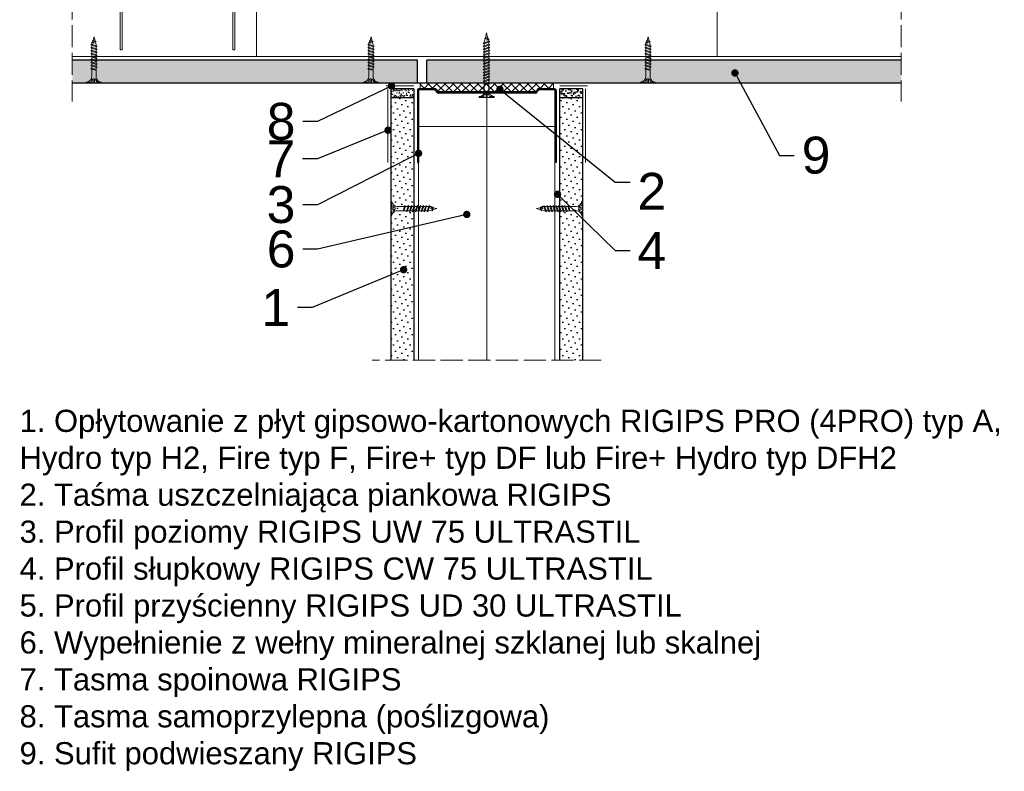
# Model space of a CAD drawing. Header units: millimetres. Extents: x -286 to 2487, y 401 to 2796.
# Tile 9 of 12: x 826 to 1360, y 1987 to 2394. Entities that reach past the tile are written whole.
import ezdxf
from ezdxf import colors
from ezdxf.entities.mleader import LeaderData, LeaderLine
from ezdxf.math import Vec2, Vec3

# ---------------------------------------------------------------- set-up
doc = ezdxf.new("R2010")
doc.units = ezdxf.units.MM
doc.linetypes.add('ACAD_ISO02W100', pattern=[15, 12, -3])
for name, color, linetype, lineweight in [('_ISOVER WELNA', 7, 'BATTING', 9), ('_RIGIPS AKCESORIA', 7, 'Continuous', 18), ('_RIGIPS G-K', 7, 'Continuous', 25), ('_RIGIPS PROFIL', 7, 'Continuous', 18), ('KRESKOWANIE', 7, 'Continuous', 9), ('PRZERYWANA', 7, 'ACAD_ISO02W100', 9)]:
    doc.layers.add(name, color=color, linetype=linetype, lineweight=lineweight)
doc.styles.get("Standard").update_dxf_attribs({"font": 'arial.ttf'})
doc.linetypes.add('BATTING', pattern='A,0.00254,-2.54,[134,ltypeshp.shx,S=2.54,R=0,X=-2.54,Y=0],-5.08,[134,ltypeshp.shx,S=2.54,R=180,X=2.54,Y=0],-2.54', length=10.16254)

# ---------------------------------------------------------------- blocks, each defined once
blk = doc.blocks.new('UW 75 ULTRASTIL')
h = blk.add_hatch()
h.set_pattern_fill('ANSI31', color=256, scale=0.5, style=0)
h.paths.add_polyline_path([(-11.93, 0.56), (-11.6, 1.24, -0.286951), (-10.7, 1.8), (10.18, 1.8), (41.3, 1.8, -0.286951), (42.2, 1.24), (42.53, 0.56, 0.286951), (43.43, 0), (52, 0, 0.414214), (52.8, 0.8), (52.8, 40), (52.25, 40), (52.25, 0.8, -0.414214), (52, 0.55), (43.77, 0.55, -0.286951), (42.87, 1.11), (42.54, 1.79, 0.286951), (41.64, 2.35), (-11.04, 2.35, 0.286951), (-11.94, 1.79), (-12.27, 1.11, -0.286951), (-13.17, 0.55), (-21.4, 0.55, -0.414214), (-21.65, 0.8), (-21.65, 40), (-22.2, 40), (-22.2, 0.8, 0.414214), (-21.4, 0), (-12.83, 0, 0.286951)])
for p, q in [((-22.2, 0.8), (-22.2, 40)), ((-22.2, 40), (-21.65, 40)), ((-21.65, 0.8), (-21.65, 40)), ((52.25, 0.8), (52.25, 40)), ((52.8, 40), (52.25, 40)), ((52.8, 0.8), (52.8, 40)), ((-21.4, 0.55), (-13.17, 0.55)), ((-21.4, 0), (-12.83, 0)), ((-12.27, 1.11), (-11.94, 1.79)), ((-11.93, 0.56), (-11.6, 1.24)), ((-11.04, 2.35), (41.64, 2.35)), ((-10.7, 1.8), (41.3, 1.8)), ((42.53, 0.56), (42.2, 1.24)), ((42.87, 1.11), (42.54, 1.79)), ((43.43, 0), (52, 0)), ((43.77, 0.55), (52, 0.55))]:
    blk.add_line(p, q)
for centre, radius, start, end in [((-21.4, 0.8), 0.8, 180, 270), ((-21.4, 0.8), 0.25, 180, 270), ((-13.17, 1.55), 1, 270, 334.0435), ((-12.83, 1), 1, 270, 334.0435), ((-11.04, 1.35), 1, 90, 154.0435), ((-10.7, 0.8), 1, 90, 154.0435), ((41.3, 0.8), 1, 25.9565, 90), ((41.64, 1.35), 1, 25.9565, 90), ((43.43, 1), 1, 205.9565, 270), ((43.77, 1.55), 1, 205.9565, 270), ((52, 0.8), 0.8, 270, 0), ((52, 0.8), 0.25, 270, 0)]:
    blk.add_arc(centre, radius, start, end)
blk = doc.blocks.new('TN 25')
at = {"layer": '_RIGIPS AKCESORIA'}
for p, q in [((0, -0.84), (0, 7.16)), ((0, 7.16), (0.46, 7.16)), ((0.46, 7.16), (0.46, 4.78)), ((0.46, 4.78), (0, 4.78)), ((0, 3.5), (1.77, 3.5)), ((0, 2.83), (1.77, 2.83)), ((0.46, 1.64), (0, 1.64)), ((0.46, -0.84), (0.46, 1.64)), ((1.77, 3.5), (1.77, 4.2)), ((1.77, 2.83), (1.77, 2.18)), ((3.02, 4.46), (8.47, 4.46)), ((7.49, 2.01), (3.55, 2.01)), ((7.12, 4.46), (7.12, 3.18)), ((8.03, 2.01), (7.12, 4.46)), ((7.12, 3.18), (7.65, 1.53)), ((7.65, 1.53), (8.03, 2.01)), ((9.41, 2.01), (8.03, 2.01)), ((8.47, 4.46), (8.79, 5)), ((9.61, 1.51), (8.47, 4.46)), ((8.79, 5), (9.93, 2.01)), ((9, 4.46), (10.1, 4.46)), ((9.93, 2.01), (9.61, 1.51)), ((11.04, 2.01), (9.93, 2.01)), ((10.1, 4.46), (10.41, 5)), ((11.23, 1.51), (10.1, 4.46)), ((10.41, 5), (11.56, 2.01)), ((10.62, 4.46), (11.67, 4.46)), ((11.56, 2.01), (11.23, 1.51)), ((12.61, 2.01), (11.56, 2.01)), ((11.67, 4.46), (11.99, 5)), ((12.81, 1.51), (11.67, 4.46)), ((11.99, 5), (13.14, 2.01)), ((12.2, 4.46), (13.21, 4.46)), ((13.14, 2.01), (12.81, 1.51)), ((14.15, 2.01), (13.14, 2.01)), ((13.21, 4.46), (13.52, 5)), ((14.34, 1.51), (13.21, 4.46)), ((13.52, 5), (14.67, 2.01)), ((13.73, 4.46), (14.8, 4.46)), ((14.67, 2.01), (14.34, 1.51)), ((15.74, 2.01), (14.67, 2.01)), ((14.8, 4.46), (15.12, 5)), ((15.94, 1.51), (14.8, 4.46)), ((15.12, 5), (16.26, 2.01)), ((15.33, 4.46), (16.42, 4.46)), ((16.26, 2.01), (15.94, 1.51)), ((17.36, 2.01), (16.26, 2.01)), ((16.42, 4.46), (16.73, 5)), ((17.55, 1.51), (16.42, 4.46)), ((16.73, 5), (17.88, 2.01)), ((16.94, 4.46), (17.99, 4.46)), ((17.88, 2.01), (17.55, 1.51)), ((18.93, 2.01), (17.88, 2.01)), ((17.99, 4.46), (18.31, 5)), ((19.13, 1.51), (17.99, 4.46)), ((18.31, 5), (19.45, 2.01)), ((18.52, 4.46), (19.68, 4.46)), ((19.45, 2.01), (19.13, 1.51)), ((19.45, 2.01), (20.62, 2.01)), ((19.68, 4.46), (20, 5)), ((20.82, 1.51), (19.68, 4.46)), ((20, 5), (21.14, 2.01)), ((20.21, 4.46), (20.7, 4.46)), ((20.7, 4.46), (22.28, 3.98)), ((21.14, 2.01), (20.82, 1.51)), ((21.14, 2.01), (21.81, 2.12)), ((21.85, 1.83), (21.67, 3.28)), ((21.67, 3.28), (22.14, 2.4)), ((22.14, 2.4), (21.85, 1.83)), ((22.7, 2.36), (22.14, 2.4)), ((22.28, 3.98), (22.56, 4.37)), ((22.7, 2.36), (22.28, 3.98)), ((22.56, 4.37), (23.03, 2.71)), ((23.03, 2.71), (22.7, 2.36)), ((22.71, 3.85), (25, 3.24)), ((25, 3.24), (23.03, 2.71)), ((0, -0.84), (0.46, -0.84))]:
    blk.add_line(p, q, dxfattribs=at)
for centre, major_axis, ratio, start_param, end_param in [((3.09, 7.67), (0.17, 3.2), 0.826134, 1.773653, 3.180586), ((-0.04, 0.9), (0, 3.93), 0.848176, -0.720942, -0.151112), ((3.37, -1.57), (0.28, 3.57), 0.832181, 0.035984, 1.430787), ((-2.73, 15.91), (0, 14.76), 0.848176, 3.399396, 3.475072), ((0.59, 4.62), (0, 2.81), 0.848176, 3.475072, 3.862535), ((1.66, 3.18), (0, 0.895), 0.848176, -1.552777, -0.720942), ((1.66, 3.18), (0, 0.895), 0.848176, 3.862535, 4.730408)]:
    blk.add_ellipse(centre, major_axis=major_axis, ratio=ratio, start_param=start_param, end_param=end_param, dxfattribs=at)
blk = doc.blocks.new('Lacznik krzyzowy (widok1)')
at = {"layer": '_RIGIPS AKCESORIA', "extrusion": (0, 0, -1)}
for p, q in [((2, 91.5), (60, 91.5)), ((0, 36.5), (0, 89.5)), ((1, 88.5), (1, 36.5)), ((2.08, 90.11), (3, 90.5)), ((3.61, 86.42), (2.08, 90.11)), ((3, 90.5), (4.53, 86.8)), ((4.53, 86.8), (3.61, 86.42)), ((14, 89.5, 30), (14, 90.5, 30)), ((48, 89.5, 30), (14, 89.5, 30)), ((48, 90.5, 30), (48, 89.5, 30)), ((57.47, 86.8), (59, 90.5)), ((58.39, 86.42), (57.47, 86.8)), ((59.92, 90.11), (58.39, 86.42)), ((59, 90.5), (59.92, 90.11)), ((61, 36.5), (61, 88.5)), ((62, 89.5), (62, 36.5)), ((1, 36.5), (0, 36.5)), ((62, 36.5), (61, 36.5))]:
    blk.add_line(p, q, dxfattribs=at)
at = {"layer": '_RIGIPS AKCESORIA'}
blk.add_line((59, 90.5), (3, 90.5), dxfattribs=at)
at = {"layer": '_RIGIPS AKCESORIA', "extrusion": (0, 0, -1)}
for centre, start, end in [((-2, 89.5), 0, 90), ((-60, 89.5), 90, 180), ((-3, 88.5), 0, 90), ((-3, 88.5), 0, 90), ((-59, 88.5), 90, 180), ((-59, 88.5), 90, 180)]:
    blk.add_arc(centre, 2, start, end, dxfattribs=at)
blk = doc.blocks.new('TN 35')
at = {"layer": '_RIGIPS AKCESORIA'}
for p, q in [((0, -0.84), (0, 7.16)), ((0, 7.16), (0.46, 7.16)), ((0.46, 7.16), (0.46, 4.78)), ((0.46, 4.78), (0, 4.78)), ((0, 3.5), (1.77, 3.5)), ((0, 2.83), (1.77, 2.83)), ((0.46, 1.64), (0, 1.64)), ((0.46, -0.84), (0.46, 1.64)), ((1.77, 3.5), (1.77, 4.2)), ((1.77, 2.83), (1.77, 2.18)), ((3.02, 4.46), (8.47, 4.46)), ((7.49, 2.01), (3.55, 2.01)), ((7.12, 4.46), (7.12, 3.18)), ((8.03, 2.01), (7.12, 4.46)), ((7.12, 3.18), (7.65, 1.53)), ((7.65, 1.53), (8.03, 2.01)), ((9.41, 2.01), (8.03, 2.01)), ((8.47, 4.46), (8.79, 5)), ((9.61, 1.51), (8.47, 4.46)), ((8.79, 5), (9.93, 2.01)), ((9, 4.46), (10.1, 4.46)), ((9.93, 2.01), (9.61, 1.51)), ((11.04, 2.01), (9.93, 2.01)), ((10.1, 4.46), (10.41, 5)), ((11.23, 1.51), (10.1, 4.46)), ((10.41, 5), (11.56, 2.01)), ((10.62, 4.46), (11.67, 4.46)), ((11.56, 2.01), (11.23, 1.51)), ((12.61, 2.01), (11.56, 2.01)), ((11.67, 4.46), (11.99, 5)), ((12.81, 1.51), (11.67, 4.46)), ((11.99, 5), (13.14, 2.01)), ((12.2, 4.46), (13.21, 4.46)), ((13.14, 2.01), (12.81, 1.51)), ((14.15, 2.01), (13.14, 2.01)), ((13.21, 4.46), (13.52, 5)), ((14.34, 1.51), (13.21, 4.46)), ((13.52, 5), (14.67, 2.01)), ((13.73, 4.46), (14.8, 4.46)), ((14.67, 2.01), (14.34, 1.51)), ((15.74, 2.01), (14.67, 2.01)), ((14.8, 4.46), (15.12, 5)), ((15.94, 1.51), (14.8, 4.46)), ((15.12, 5), (16.26, 2.01)), ((15.33, 4.46), (16.42, 4.46)), ((16.26, 2.01), (15.94, 1.51)), ((17.36, 2.01), (16.26, 2.01)), ((16.42, 4.46), (16.73, 5)), ((17.55, 1.51), (16.42, 4.46)), ((16.73, 5), (17.88, 2.01)), ((16.94, 4.46), (17.99, 4.46)), ((17.88, 2.01), (17.55, 1.51)), ((18.93, 2.01), (17.84, 2.01)), ((17.99, 4.46), (18.31, 5)), ((19.13, 1.51), (17.99, 4.46)), ((18.31, 5), (19.45, 2.01)), ((18.52, 4.46), (19.57, 4.46)), ((19.45, 2.01), (19.13, 1.51)), ((20.51, 2.01), (19.41, 2.01)), ((19.57, 4.46), (19.88, 5)), ((20.7, 1.51), (19.57, 4.46)), ((19.88, 5), (21.03, 2.01)), ((20.09, 4.46), (21.14, 4.46)), ((21.03, 2.01), (20.7, 1.51)), ((22.08, 2.01), (20.99, 2.01)), ((21.14, 4.46), (21.46, 5)), ((22.28, 1.51), (21.14, 4.46)), ((21.46, 5), (22.6, 2.01)), ((21.67, 4.46), (22.72, 4.46)), ((22.6, 2.01), (22.28, 1.51)), ((23.66, 2.01), (22.56, 2.01)), ((22.72, 4.46), (23.03, 5)), ((23.85, 1.51), (22.72, 4.46)), ((23.03, 5), (24.18, 2.01)), ((23.24, 4.46), (24.29, 4.46)), ((24.18, 2.01), (23.85, 1.51)), ((25.23, 2.01), (24.14, 2.01)), ((24.29, 4.46), (24.61, 5)), ((25.43, 1.51), (24.29, 4.46)), ((24.61, 5), (25.75, 2.01)), ((24.81, 4.46), (25.87, 4.46)), ((25.75, 2.01), (25.43, 1.51)), ((26.81, 2.01), (25.71, 2.01)), ((25.87, 4.46), (26.18, 5)), ((27, 1.51), (25.87, 4.46)), ((26.18, 5), (27.33, 2.01)), ((26.39, 4.46), (27.44, 4.46)), ((27.33, 2.01), (27, 1.51)), ((28.38, 2.01), (27.33, 2.01)), ((27.44, 4.46), (27.76, 5)), ((28.58, 1.51), (27.44, 4.46)), ((27.76, 5), (28.9, 2.01)), ((27.96, 4.46), (29.13, 4.46)), ((28.9, 2.01), (28.58, 1.51)), ((28.9, 2.01), (30.07, 2.01)), ((29.13, 4.46), (29.45, 5)), ((30.27, 1.51), (29.13, 4.46)), ((29.45, 5), (30.59, 2.01)), ((29.65, 4.46), (30.15, 4.46)), ((30.15, 4.46), (31.73, 3.98)), ((30.59, 2.01), (30.27, 1.51)), ((30.59, 2.01), (31.26, 2.12)), ((31.3, 1.83), (31.12, 3.28)), ((31.12, 3.28), (31.59, 2.4)), ((31.59, 2.4), (31.3, 1.83)), ((32.15, 2.36), (31.59, 2.4)), ((31.73, 3.98), (32.01, 4.37)), ((32.15, 2.36), (31.73, 3.98)), ((32.01, 4.37), (32.48, 2.71)), ((32.48, 2.71), (32.15, 2.36)), ((32.16, 3.85), (35, 3.24)), ((35, 3.24), (32.48, 2.71)), ((0, -0.84), (0.46, -0.84))]:
    blk.add_line(p, q, dxfattribs=at)
for centre, major_axis, ratio, start_param, end_param in [((3.09, 7.67), (0.17, 3.2), 0.826134, 1.773653, 3.180586), ((-0.04, 0.9), (0, 3.93), 0.848176, -0.720942, -0.151112), ((3.37, -1.57), (0.28, 3.57), 0.832181, 0.035984, 1.430787), ((-2.73, 15.91), (0, 14.76), 0.848176, 3.399396, 3.475072), ((0.59, 4.62), (0, 2.81), 0.848176, 3.475072, 3.862535), ((1.66, 3.18), (0, 0.895), 0.848176, -1.552777, -0.720942), ((1.66, 3.18), (0, 0.895), 0.848176, 3.862535, 4.730408)]:
    blk.add_ellipse(centre, major_axis=major_axis, ratio=ratio, start_param=start_param, end_param=end_param, dxfattribs=at)
blk = doc.blocks.new('_Dot')
at = {"color": 0, "linetype": 'ByBlock', "lineweight": -2}
blk.add_line((-0.5, 0), (-1, 0), dxfattribs=at)
at = {"color": 0, "linetype": 'ByBlock', "const_width": 0.5}
blk.add_lwpolyline([(-0.25, 0, 1), (0.25, 0, 1)], format="xyb", close=True, dxfattribs=at)

msp = doc.modelspace()

# ---------------------------------------------------------------- hatches: boundary and pattern name
at = {"layer": '_RIGIPS G-K'}
h = msp.add_hatch(dxfattribs=at)
h.set_pattern_fill('AR-SAND', color=256, scale=0.05, angle=180, style=0)
h.set_pattern_definition([(217.5, (2690.0445, 3791.1408), (0.0800016, -2.4470662), [0, -1.9304, 0, -2.159, 0, -2.06375]), (187.5, (2690.0445, 3791.141), (-2.2476164, -3.5841255), [0, -1.0414, 0, -1.7399, 0, -0.66675]), (147.5, (2691.6066, 3791.1408), (-3.9549619, -0.007186), [0, -0.635, 0, -2.286, 0, -2.9845]), (137.5, (2691.6066, 3791.141), (-3.817782, -1.1146466), [0, -0.3175, 0, -1.4986, 0, -1.7145])])
h.paths.add_polyline_path([(1027.27, 2352.01), (1039.77, 2352.01), (1039.77, 2357.01), (1027.27, 2357.01)])
h = msp.add_hatch(dxfattribs=at)
h.set_pattern_fill('AR-SAND', color=256, scale=0.05, angle=180, style=0)
h.set_pattern_definition([(217.5, (2718.0445, 3791.1408), (0.0800016, -2.4470662), [0, -1.9304, 0, -2.159, 0, -2.06375]), (187.5, (2718.0445, 3791.141), (-2.2476164, -3.5841255), [0, -1.0414, 0, -1.7399, 0, -0.66675]), (147.5, (2719.6066, 3791.1408), (-3.9549619, -0.007186), [0, -0.635, 0, -2.286, 0, -2.9845]), (137.5, (2719.6066, 3791.141), (-3.817782, -1.1146466), [0, -0.3175, 0, -1.4986, 0, -1.7145])])
h.paths.add_polyline_path([(1118.77, 2352.01), (1131.27, 2352.01), (1131.27, 2357.01), (1118.77, 2357.01)])
h = msp.add_hatch(dxfattribs=at)
h.set_pattern_fill('DOTS', color=256, scale=2, angle=225, style=0)
h.set_pattern_definition([(225, (-1525.0054, 1042.8834), (1.122532, -3.367596), [0, -3.175])])
h.paths.add_polyline_path([(1027.27, 2210.01), (1039.77, 2210.01), (1039.77, 2352.01), (1027.27, 2352.01)])
h = msp.add_hatch(dxfattribs=at)
h.set_pattern_fill('DOTS', color=256, scale=2, angle=225, style=0)
h.set_pattern_definition([(225, (-1522.0054, 1042.8834), (1.122532, -3.367596), [0, -3.175])])
h.paths.add_polyline_path([(1118.77, 2210.01), (1131.27, 2210.01), (1131.27, 2352.01), (1118.77, 2352.01)])
at = {"layer": 'KRESKOWANIE'}
h = msp.add_hatch(dxfattribs=at)
h.set_pattern_fill('DOTS', color=256, scale=2, angle=225, style=0)
h.set_pattern_definition([(225, (535.623, 618.0924), (1.122532, -3.367596), [0, -3.175])])
h.paths.add_polyline_path([(1041.77, 2360.01), (1041.77, 2372.51), (854.77, 2372.51), (854.77, 2360.01)])
h.paths.add_polyline_path([(1046.77, 2372.51), (1046.77, 2360.01), (1303.77, 2360.01), (1303.77, 2372.51)])
h = msp.add_hatch(dxfattribs=at)
h.set_pattern_fill('ANSI37', color=256, angle=270, style=0)
h.set_pattern_definition([(315, (3030.0445, 3794.141), (2.245064, 2.245064), []), (45, (3030.0445, 3794.141), (-2.245064, 2.245064), [])])
h.paths.add_polyline_path([(1043.17, 2357.01), (1051.14, 2357.01, -0.286951), (1052.04, 2356.45), (1052.37, 2355.77, 0.286951), (1053.27, 2355.21), (1105.27, 2355.21, 0.286951), (1106.17, 2355.77), (1106.5, 2356.45, -0.286951), (1107.39, 2357.01), (1115.37, 2357.01), (1115.37, 2360.01), (1043.17, 2360.01)])

# ---------------------------------------------------------------- linework, layer by layer
at = {"layer": '_ISOVER WELNA', "linetype": 'Continuous'}
for p, q in [((954.52, 2736.46), (954.52, 2374.51)), ((1204.02, 2736.46), (1204.02, 2374.51))]:
    msp.add_line(p, q, dxfattribs=at)
at = {"layer": '_ISOVER WELNA', "ltscale": 3.6}
msp.add_line((1079.27, 2210.01), (1079.27, 2354.66), dxfattribs=at)
at = {"layer": '_RIGIPS AKCESORIA'}
for p, q in [((1039.77, 2358.51), (1024.77, 2358.51)), ((1025.77, 2357.01), (1025.77, 2317.01)), ((1118.77, 2358.51), (1133.77, 2358.51)), ((1132.77, 2357.01), (1132.77, 2317.01))]:
    msp.add_line(p, q, dxfattribs=at)
at = {"layer": '_RIGIPS G-K'}
for p, q in [((1041.77, 2372.51), (854.77, 2372.51)), ((1041.77, 2360.01), (1041.77, 2372.51)), ((1303.77, 2372.51), (1046.77, 2372.51)), ((1046.77, 2360.01), (1046.77, 2372.51)), ((1303.77, 2360.01), (854.77, 2360.01)), ((1027.27, 2357.01), (1027.27, 2210.01)), ((1039.77, 2357.01), (1027.27, 2357.01)), ((1039.77, 2357.01), (1039.77, 2210.01)), ((1118.77, 2210.01), (1118.77, 2357.01)), ((1131.27, 2357.01), (1118.77, 2357.01)), ((1131.27, 2210.01), (1131.27, 2357.01)), ((1039.77, 2352.01), (1027.27, 2352.01)), ((1131.27, 2352.01), (1118.77, 2352.01))]:
    msp.add_line(p, q, dxfattribs=at)
at = {"layer": '_RIGIPS PROFIL'}
msp.add_line((854.77, 2374.51), (1303.77, 2374.51), dxfattribs=at)
at = {"layer": '_RIGIPS PROFIL', "lineweight": 9}
for p, q in [((1042.37, 2336.61), (1116.17, 2336.61)), ((1042.37, 2210.01), (1042.37, 2336.61)), ((1116.17, 2210.01), (1116.17, 2336.61))]:
    msp.add_line(p, q, dxfattribs=at)
at = {"layer": '_RIGIPS PROFIL', "linetype": 'ByBlock', "lineweight": -2}
msp.add_line((1148.86, 2306.4), (1156.86, 2306.4), dxfattribs=at)
msp.add_lwpolyline([(1089.49, 2354.19), (1148.86, 2306.4)], dxfattribs=at)
at = {"layer": 'KRESKOWANIE'}
for p, q in [((1043.17, 2357.01), (1043.17, 2360.01)), ((1115.37, 2357.01), (1115.37, 2360.01))]:
    msp.add_line(p, q, dxfattribs=at)
at = {"layer": 'PRZERYWANA'}
for p, q in [((854.77, 2796.46), (854.77, 2350.01)), ((1303.77, 2796.46), (1303.77, 2350.01)), ((1141.27, 2210.01), (1017.27, 2210.01))]:
    msp.add_line(p, q, dxfattribs=at)

# ---------------------------------------------------------------- block references
msp.add_blockref('Lacznik krzyzowy (widok1)', (880.77, 2341.55))
for name, p, rotation in [('TN 35', (1082.4, 2352.24), 90), ('UW 75 ULTRASTIL', (1094.57, 2357.01), 180)]:
    msp.add_blockref(name, p, dxfattribs=dict(rotation=rotation))
at = {"layer": '_RIGIPS AKCESORIA', "xscale": -1}
for p, rotation in [((863.37, 2360.01), 270), ((1013.37, 2360.01), 270), ((1163.37, 2360.01), 270), ((1027.27, 2295.26), 180)]:
    msp.add_blockref('TN 25', p, dxfattribs=dict(at, rotation=rotation))
at = {"layer": '_RIGIPS AKCESORIA', "rotation": 180}
msp.add_blockref('TN 25', (1131.27, 2295.26), dxfattribs=at)
at = {"layer": '_RIGIPS PROFIL', "lineweight": -2, "xscale": 4, "yscale": 4, "zscale": 4, "rotation": 141.1642264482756}
msp.add_blockref('_Dot', (1086.38, 2356.7), dxfattribs=at)

# ---------------------------------------------------------------- texts
at = {"insert": (826.28, 2183.1), "char_height": 12, "width": 537.0822, "attachment_point": 1}
msp.add_mtext('1. Opłytowanie z płyt gipsowo-kartonowych RIGIPS PRO (4PRO) typ A, Hydro typ H2, Fire typ F, Fire+ typ DF lub Fire+ Hydro typ DFH2\\P2. Taśma uszczelniająca piankowa RIGIPS\\P3. Profil poziomy RIGIPS UW 75 ULTRASTIL\\P4. Profil słupkowy RIGIPS CW 75 ULTRASTIL\\P5. Profil przyścienny RIGIPS UD 30 ULTRASTIL\\P6. Wypełnienie z wełny mineralnej szklanej lub skalnej\\P7. Tasma spoinowa RIGIPS\\P8. Tasma samoprzylepna (poślizgowa)\\P9. Sufit podwieszany RIGIPS', dxfattribs=at)
at = {"layer": '_RIGIPS PROFIL', "insert": (1160.86, 2311.4), "char_height": 20, "attachment_point": 1}
msp.add_mtext('2', dxfattribs=at)

# ---------------------------------------------------------------- leaders
at = {"layer": '_RIGIPS PROFIL'}
ml = msp.add_multileader_mtext('Standard', dxfattribs=at)
ml.set_content('9', color=256)
ml.set_leader_properties()
ml.set_arrow_properties(name='DOT')
ml.build(insert=Vec2(0, 0))
ctx = ml.context
ctx.base_point, ctx.char_height, ctx.landing_gap_size, ctx.plane_origin = Vec3(1245.82, 2320.86), 20, 4, Vec3(1213.67, 2365.51)
notes = []
notes.append((ctx, [(0, (1, 1, 0), (1237.82, 2320.86), (1, 0), 8, [(0, [(1213.67, 2365.51)], 0, [])])]))
ctx.mtext.insert, ctx.mtext.flow_direction = Vec3(1249.82, 2331.03), 5
ml = msp.add_multileader_mtext('Standard', dxfattribs=at)
ml.set_content('8', color=256)
ml.set_leader_properties()
ml.set_arrow_properties(name='DOT')
ml.build(insert=Vec2(0, 0))
ctx = ml.context
ctx.base_point, ctx.char_height, ctx.landing_gap_size, ctx.plane_origin = Vec3(958.5, 2339.17), 20, 4, Vec3(1027.68, 2358.47)
ctx.text_align_type = 2
notes.append((ctx, [(0, (1, 1, 0), (987.67, 2339.17), (-1, 0), 8, [(0, [(1027.68, 2358.47)], 0, [])])]))
ctx.mtext.insert, ctx.mtext.alignment, ctx.mtext.flow_direction = Vec3(975.67, 2349.34), 3, 5
ml = msp.add_multileader_mtext('Standard', dxfattribs=at)
ml.set_content('7', color=256)
ml.set_leader_properties()
ml.set_arrow_properties(name='DOT')
ml.build(insert=Vec2(0, 0))
ctx = ml.context
ctx.base_point, ctx.char_height, ctx.landing_gap_size, ctx.plane_origin = Vec3(958.61, 2319.01), 20, 4, Vec3(1025.82, 2334.52)
ctx.text_align_type = 2
notes.append((ctx, [(0, (1, 1, 0), (987.56, 2319.01), (-1, 0), 8, [(0, [(1025.82, 2334.52)], 0, [])])]))
ctx.mtext.insert, ctx.mtext.alignment, ctx.mtext.flow_direction = Vec3(975.56, 2329.01), 3, 5
ml = msp.add_multileader_mtext('Standard', dxfattribs=at)
ml.set_content('3', color=256)
ml.set_leader_properties()
ml.set_arrow_properties(name='DOT')
ml.build(insert=Vec2(0, 0))
ctx = ml.context
ctx.base_point, ctx.char_height, ctx.landing_gap_size, ctx.plane_origin = Vec3(958.54, 2294.06), 20, 4, Vec3(1025.75, 2319.27)
ctx.text_align_type = 2
notes.append((ctx, [(0, (1, 1, 0), (987.63, 2294.06), (-1, 0), 8, [(0, [(1042.32, 2321.99)], 0, [])])]))
ctx.mtext.insert, ctx.mtext.alignment, ctx.mtext.flow_direction = Vec3(975.63, 2304.24), 3, 5
ml = msp.add_multileader_mtext('Standard', dxfattribs=at)
ml.set_content('4', color=256)
ml.set_leader_properties()
ml.set_arrow_properties(name='DOT')
ml.build(insert=Vec2(0, 0))
ctx = ml.context
ctx.base_point, ctx.char_height, ctx.landing_gap_size, ctx.plane_origin = Vec3(1156.86, 2269.38), 20, 4, Vec3(1117.59, 2299.81)
notes.append((ctx, [(0, (1, 1, 0), (1148.86, 2269.38), (1, 0), 8, [(0, [(1117.59, 2299.81)], 0, [])])]))
ctx.mtext.insert, ctx.mtext.flow_direction = Vec3(1160.86, 2279.38), 5
ml = msp.add_multileader_mtext('Standard', dxfattribs=at)
ml.set_content('6', color=256)
ml.set_leader_properties()
ml.set_arrow_properties(name='DOT')
ml.build(insert=Vec2(0, 0))
ctx = ml.context
ctx.base_point, ctx.char_height, ctx.landing_gap_size, ctx.plane_origin = Vec3(958.48, 2270.02), 20, 4, Vec3(1068.47, 2288.88)
ctx.text_align_type = 2
notes.append((ctx, [(0, (1, 1, 0), (987.69, 2270.02), (-1, 0), 8, [(0, [(1068.47, 2288.88)], 0, [])])]))
ctx.mtext.insert, ctx.mtext.alignment, ctx.mtext.flow_direction = Vec3(975.69, 2280.19), 3, 5
ml = msp.add_multileader_mtext('Standard', dxfattribs=at)
ml.set_content('1', color=256)
ml.set_leader_properties()
ml.set_arrow_properties(name='DOT')
ml.build(insert=Vec2(0, 0))
ctx = ml.context
ctx.base_point, ctx.char_height, ctx.landing_gap_size, ctx.plane_origin = Vec3(961.4, 2238.44), 20, 4, Vec3(1034.22, 2258.94)
ctx.text_align_type = 2
notes.append((ctx, [(0, (1, 1, 0), (984.77, 2238.44), (-1, 0), 8, [(0, [(1034.22, 2258.94)], 0, [])])]))
ctx.mtext.insert, ctx.mtext.alignment, ctx.mtext.flow_direction = Vec3(972.77, 2248.44), 3, 5
for ctx, leaders in notes:
    for number, flags, end, landing, length, lines in leaders:
        leader = LeaderData()
        leader.index, (leader.has_last_leader_line, leader.has_dogleg_vector, leader.attachment_direction) = number, flags
        leader.last_leader_point, leader.dogleg_vector, leader.dogleg_length = Vec3(end), Vec3(landing), length
        for number, points, colour, breaks in lines:
            line = LeaderLine()
            line.index, line.vertices, line.color, line.breaks = number, Vec3.list(points), colors.encode_raw_color(colour), breaks
            leader.lines.append(line)
        ctx.leaders.append(leader)

doc.saveas('drawing.dxf')
